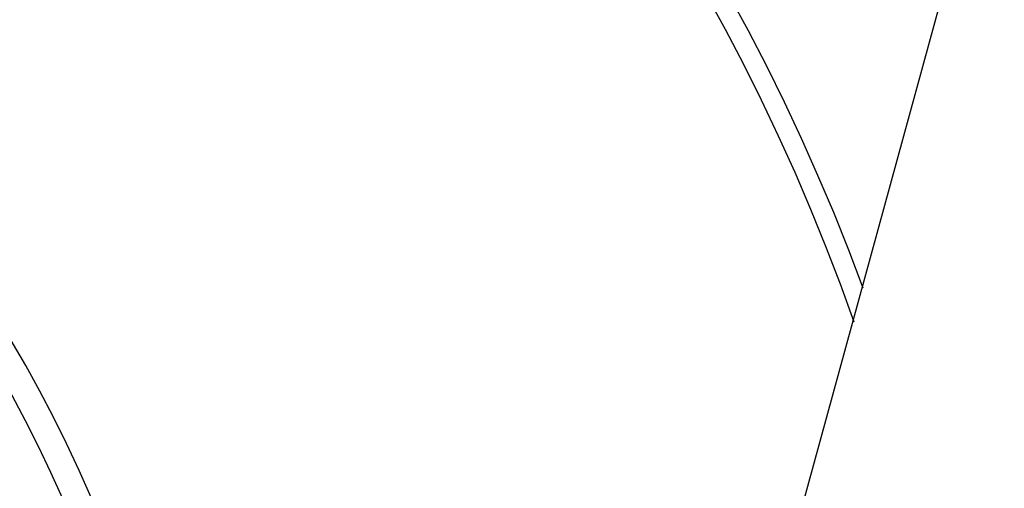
# Model space of a CAD drawing. Header units: millimetres. Extents: x 2183 to 18395, y 1142 to 15955.
# Tile 31 of 46: x 3311 to 3460, y 12536 to 12606. Entities that reach past the tile are written whole.
import ezdxf

# ---------------------------------------------------------------- set-up
doc = ezdxf.new("R2010")
doc.units = ezdxf.units.MM
doc.header["$LTSCALE"] = 2

msp = doc.modelspace()

# ---------------------------------------------------------------- linework, layer by layer
at = {"color": 7, "linetype": 'Continuous', "lineweight": 25, "flags": 128}
msp.add_lwpolyline([(4084.08, 14917.97), (4000.62, 14613.9), (3914.37, 14299.67), (3828.12, 13985.44), (3741.87, 13671.21), (3612.49, 13199.86), (3547.81, 12964.19), (3483.12, 12728.52), (3427.52, 12525.96)], dxfattribs=at)
at = {"color": 7, "linetype": 'Continuous', "lineweight": 25}
for radius, start, end in [(320, 20.1968, 225), (317, 19.4104, 225), (200, 20.6403, 339.3597), (196, 21.0814, 338.9186)]:
    msp.add_arc((3138.37, 12455.46), radius, start, end, dxfattribs=at)

doc.saveas('drawing.dxf')
